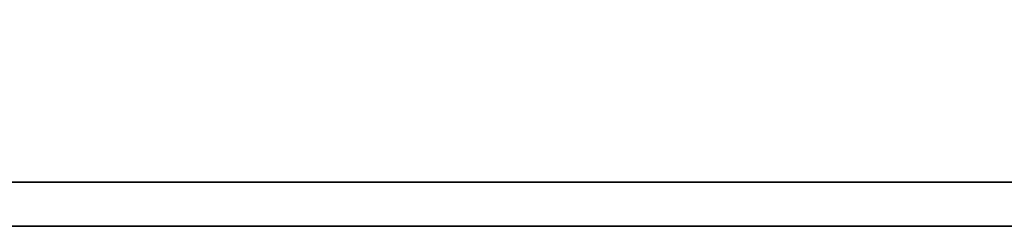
# Model space of a CAD drawing. Header units: millimetres. Extents: x -96 to 653, y -113 to 115.
# Tile 83 of 99: x 373.867 to 376.951, y 3.17 to 3.816. Entities that reach past the tile are written whole.
import ezdxf

# ---------------------------------------------------------------- set-up
doc = ezdxf.new("R2010")
doc.units = ezdxf.units.MM
doc.layers.add('DIM', color=4, linetype='Continuous')
doc.layers.add('layer 1', color=7, linetype='Continuous')

# ---------------------------------------------------------------- blocks, each defined once
blk = doc.blocks.new('TBI MOTION logo(完整正式版)')
at = {"layer": 'layer 1', "color": 22, "lineweight": 35}
blk.add_open_spline([(75.90875, -9.47875), (75.90875, -9.47875), (75.90875, -12.28625), (75.90875, -12.28625), (75.90875, -12.28625), (75.90875, -12.28625), (75.90875, -12.47875), (75.90875, -12.47875), (75.90875, -12.47875), (75.90875, -12.47875), (75.71625, -12.47875), (75.71625, -12.47875), (75.71625, -12.47875), (75.71625, -12.47875), (-88.32874999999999, -12.47875), (-88.32874999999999, -12.47875), (-88.32874999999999, -12.47875), (-88.32874999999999, -12.47875), (-88.32874999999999, -13.29375), (-88.32874999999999, -13.29375), (-88.32874999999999, -13.29375), (-88.32874999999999, -13.29375), (82.89125, -13.29375), (82.89125, -13.29375), (82.89125, -13.29375), (82.89125, -13.29375), (75.90875, -9.47875), (75.90875, -9.47875)], degree=3, knots=[0, 0, 0, 0, 0.1428571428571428, 0.1428571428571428, 0.1428571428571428, 0.1428571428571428, 0.2857142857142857, 0.2857142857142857, 0.2857142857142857, 0.2857142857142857, 0.4285714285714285, 0.4285714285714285, 0.4285714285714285, 0.4285714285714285, 0.5714285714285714, 0.5714285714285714, 0.5714285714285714, 0.5714285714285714, 0.7142857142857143, 0.7142857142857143, 0.7142857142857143, 0.7142857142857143, 0.8571428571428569, 0.8571428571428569, 0.8571428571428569, 0.8571428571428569, 1, 1, 1, 1], dxfattribs=at)

msp = doc.modelspace()

# ---------------------------------------------------------------- block references
at = {"layer": 'DIM', "color": 7, "xscale": 0.169361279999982, "yscale": 0.169361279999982, "zscale": 0.169361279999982}
msp.add_blockref('TBI MOTION logo(完整正式版)', (379.3114467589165, 5.421827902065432), dxfattribs=at)

doc.saveas('drawing.dxf')
